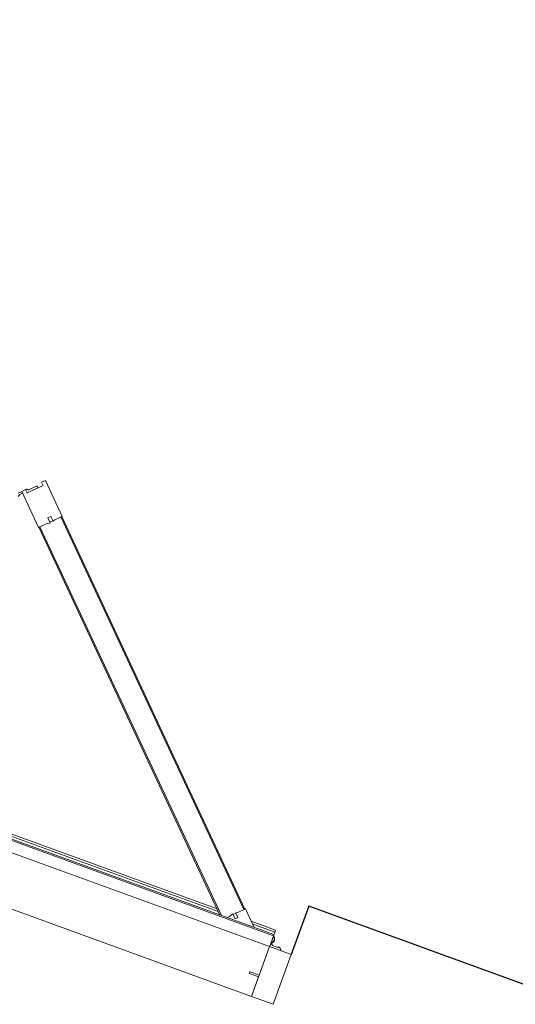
# Model space of a CAD drawing. Header units: inches. Extents: x 424 to 2043, y -237 to 445.
# Tile 144 of 256: x 545.034 to 545.982, y 71.838 to 73.722. Entities that reach past the tile are written whole.
import ezdxf

# ---------------------------------------------------------------- set-up
doc = ezdxf.new("R2010")
doc.units = ezdxf.units.IN
doc.header["$MEASUREMENT"] = 0
doc.layers.add('A-DOOR', color=31, linetype='Continuous', lineweight=9)
doc.layers.add('A-WALL', color=113, linetype='Continuous', lineweight=9)
doc.styles.get("Standard").update_dxf_attribs({"font": 'arial.ttf'})
doc.dimstyles.new('ISO-25', dxfattribs={"dimtxt": 1.2, "dimasz": 0.5, "dimexe": 0.8, "dimexo": 50, "dimtad": 1, "dimtoh": 1, "dimdec": 1, "dimdsep": 46, "dimtxsty": 'Standard', "dimblk": 'ARCHTICK', "dimcen": 2.5, "dimadec": 0, "dimazin": 0, "dimtfac": 1, "dimtdec": 1, "dimtmove": 0, "dimatfit": 3, "dimldrblk": 'ARCHTICK', "dimfxl": 1, "dimfxlon": 1, "dimarcsym": 0})

# ---------------------------------------------------------------- blocks, each defined once
blk = doc.blocks.new('5-panel_Bi-fold_external_door_10806 - Type 1-239875-زیرزمین')
at = {"layer": 'A-DOOR'}
for p, q in [((-2.331, 0.1), (-2.375, 0.1)), ((-2.375, 0.1), (-2.375, -0.0016)), ((-2.331, -0.0016), (-2.331, 0.1)), ((2.581, 0.1), (-2.331, 0.1)), ((-2.331, 0.0602), (-2.331, 0.1)), ((-2.3125, 0.0602), (-2.331, 0.0602)), ((-2.312, 0.057), (-2.312, 0.0597)), ((-2.331, -0.0016), (-2.331, 0.0565)), ((-2.331, 0.0565), (-2.3125, 0.0565)), ((-2.375, -0.0016), (-2.331, -0.0016)), ((-2.3469, -0.0069), (-2.3461, -0.0069)), ((-2.3469, -0.0069), (-2.3461, -0.0069)), ((-2.3461, -0.0053), (-2.335, -0.0053)), ((-2.3461, -0.0069), (-2.3461, -0.0053)), ((-2.3461, -0.0069), (-2.3461, -0.0053)), ((-2.335, -0.0053), (-2.335, -0.0069)), ((-2.335, -0.0069), (-2.331, -0.0069)), ((-2.3325, -0.0069), (-2.3325, -0.0094)), ((-2.3325, -0.0069), (-2.3325, -0.0094)), ((-2.3325, -0.0069), (-2.3325, -0.0094)), ((-2.3325, -0.0069), (-2.3325, -0.0094)), ((-2.331, -0.0038), (-2.331, -0.0016)), ((2.581, -0.0016), (-2.331, -0.0016)), ((-2.331, -0.0193), (-2.331, -0.0038)), ((-2.331, -0.0237), (-2.331, -0.0193)), ((-2.331, -0.0237), (2.581, -0.0237)), ((-2.331, -0.0243), (-2.331, -0.0237)), ((-2.331, -0.0255), (-2.331, -0.0243)), ((-2.331, -0.0259), (-2.331, -0.0255)), ((-2.331, -0.0301), (-2.331, -0.0255)), ((-2.331, -0.0259), (2.581, -0.0259)), ((-2.331, -0.0311), (-2.331, -0.0301)), ((-2.285, -0.0311), (-2.331, -0.0311)), ((-2.331, -0.0351), (-2.331, -0.0311)), ((-2.331, -0.0351), (-2.281, -0.0351)), ((-2.2904, -0.0257), (-2.2627, -0.0534)), ((-2.2551, -0.033), (-2.2509, -0.0288)), ((-2.248, -0.0401), (-2.2551, -0.033)), ((-2.2509, -0.0288), (-2.2435, -0.0361)), ((-2.2488, -0.0394), (-2.2445, -0.0351)), ((-2.2435, -0.0361), (-2.2389, -0.0296)), ((-2.2389, -0.0296), (-2.2351, -0.0257)), ((-2.2239, -0.0257), (-1.6432, -0.6065)), ((-2.2211, -0.0257), (-1.6417, -0.605)), ((-0.936, -0.0311), (-2.2157, -0.0311)), ((-2.2117, -0.0351), (-0.94, -0.0351)), ((-2.2627, -0.0534), (-2.2516, -0.0422)), ((-2.262, -0.0527), (-2.2606, -0.0512)), ((-2.262, -0.0527), (-1.6757, -0.639)), ((-2.2606, -0.0512), (-1.6743, -0.6376)), ((-2.2516, -0.0422), (-2.248, -0.0401)), ((-1.6582, -0.6215), (-1.6624, -0.6257)), ((-1.6526, -0.6159), (-1.6592, -0.6205)), ((-1.6592, -0.6205), (-1.6518, -0.6279)), ((-1.641, -0.6043), (-1.6526, -0.6159)), ((-1.6417, -0.605), (-1.6432, -0.6065)), ((-1.5873, -0.6581), (-1.641, -0.6043)), ((-1.6652, -0.6285), (-1.6764, -0.6397)), ((-1.6764, -0.6397), (-1.6227, -0.6934)), ((-1.6743, -0.6376), (-1.6757, -0.639)), ((-1.6632, -0.625), (-1.6652, -0.6285)), ((-1.6561, -0.6321), (-1.6632, -0.625)), ((-1.6518, -0.6279), (-1.6561, -0.6321)), ((-1.6219, -0.6828), (-1.5979, -0.6588)), ((-1.5979, -0.6588), (-1.593, -0.6637)), ((-1.593, -0.6637), (-1.5873, -0.6581)), ((-1.5858, -0.651), (-1.5901, -0.6552)), ((-1.5875, -0.6579), (-1.5821, -0.6525)), ((-1.6142, -0.6751), (-1.6124, -0.6768)), ((-1.6142, -0.6751), (-1.6124, -0.6768)), ((-1.6142, -0.6751), (-1.6124, -0.6768)), ((-1.6103, -0.6768), (-1.5992, -0.6657)), ((-1.5946, -0.665), (-1.5931, -0.6636)), ((-1.6227, -0.6934), (-1.617, -0.6878)), ((-1.617, -0.6878), (-1.6219, -0.6828))]:
    blk.add_line(p, q, dxfattribs=at)
at = {"layer": 'A-DOOR', "flags": 128}
blk.add_lwpolyline([(-2.3312, -0.0085), (-2.3315, -0.0087), (-2.3317, -0.0088), (-2.332, -0.009), (-2.3323, -0.0092), (-2.3325, -0.0094), (-2.3328, -0.0096), (-2.333, -0.0098), (-2.3332, -0.01), (-2.3335, -0.0103), (-2.3337, -0.0105), (-2.3339, -0.0108), (-2.3341, -0.011), (-2.3342, -0.0113), (-2.3344, -0.0116), (-2.3346, -0.0118), (-2.3347, -0.0121), (-2.3348, -0.0124), (-2.335, -0.0127), (-2.3351, -0.013), (-2.3352, -0.0133), (-2.3352, -0.0136), (-2.3353, -0.0139), (-2.3354, -0.0142), (-2.3354, -0.0146), (-2.3355, -0.0149), (-2.3355, -0.0152), (-2.3355, -0.0155), (-2.3355, -0.0158), (-2.3355, -0.0162), (-2.3355, -0.0165), (-2.3354, -0.0168), (-2.3354, -0.0171), (-2.3353, -0.0174), (-2.3352, -0.0177), (-2.3351, -0.018), (-2.335, -0.0183), (-2.3349, -0.0186), (-2.3348, -0.0189), (-2.3346, -0.0192), (-2.3345, -0.0195), (-2.3343, -0.0198), (-2.3342, -0.02), (-2.334, -0.0203), (-2.3338, -0.0206), (-2.3336, -0.0208), (-2.3334, -0.021), (-2.3331, -0.0213), (-2.3329, -0.0215), (-2.3327, -0.0217), (-2.3324, -0.0219), (-2.3322, -0.0221), (-2.3319, -0.0223), (-2.3316, -0.0225), (-2.3313, -0.0226), (-2.3311, -0.0228)], dxfattribs=at)
blk.add_lwpolyline([(-2.3312, -0.0085), (-2.3315, -0.0087), (-2.3317, -0.0088), (-2.332, -0.009), (-2.3323, -0.0092), (-2.3325, -0.0094), (-2.3328, -0.0096), (-2.333, -0.0098), (-2.3332, -0.01), (-2.3335, -0.0103), (-2.3337, -0.0105), (-2.3339, -0.0108), (-2.3341, -0.011), (-2.3342, -0.0113), (-2.3344, -0.0116), (-2.3346, -0.0118), (-2.3347, -0.0121), (-2.3348, -0.0124), (-2.335, -0.0127), (-2.3351, -0.013), (-2.3352, -0.0133), (-2.3352, -0.0136), (-2.3353, -0.0139), (-2.3354, -0.0142), (-2.3354, -0.0146), (-2.3355, -0.0149), (-2.3355, -0.0152), (-2.3355, -0.0155), (-2.3355, -0.0158), (-2.3355, -0.0162), (-2.3355, -0.0165), (-2.3354, -0.0168), (-2.3354, -0.0171), (-2.3353, -0.0174), (-2.3352, -0.0177), (-2.3351, -0.018), (-2.335, -0.0183), (-2.3349, -0.0186), (-2.3348, -0.0189), (-2.3346, -0.0192), (-2.3345, -0.0195), (-2.3343, -0.0198), (-2.3342, -0.02), (-2.334, -0.0203), (-2.3338, -0.0206), (-2.3336, -0.0208), (-2.3334, -0.021), (-2.3331, -0.0213), (-2.3329, -0.0215), (-2.3327, -0.0217), (-2.3324, -0.0219), (-2.3322, -0.0221), (-2.3319, -0.0223), (-2.3316, -0.0225), (-2.3313, -0.0226), (-2.3311, -0.0228)], dxfattribs=at)
blk.add_lwpolyline([(-2.3312, -0.0085), (-2.3315, -0.0087), (-2.3317, -0.0088), (-2.332, -0.009), (-2.3323, -0.0092), (-2.3325, -0.0094), (-2.3328, -0.0096), (-2.333, -0.0098), (-2.3332, -0.01), (-2.3335, -0.0103), (-2.3337, -0.0105), (-2.3339, -0.0108), (-2.3341, -0.011), (-2.3342, -0.0113), (-2.3344, -0.0116), (-2.3346, -0.0118), (-2.3347, -0.0121), (-2.3348, -0.0124), (-2.335, -0.0127), (-2.3351, -0.013), (-2.3352, -0.0133), (-2.3352, -0.0136), (-2.3353, -0.0139), (-2.3354, -0.0142), (-2.3354, -0.0146), (-2.3355, -0.0149), (-2.3355, -0.0152), (-2.3355, -0.0155), (-2.3355, -0.0158), (-2.3355, -0.0162), (-2.3355, -0.0165), (-2.3354, -0.0168), (-2.3354, -0.0171), (-2.3353, -0.0174), (-2.3352, -0.0177), (-2.3351, -0.018), (-2.335, -0.0183), (-2.3349, -0.0186), (-2.3348, -0.0189), (-2.3346, -0.0192), (-2.3345, -0.0195), (-2.3343, -0.0198), (-2.3342, -0.02), (-2.334, -0.0203), (-2.3338, -0.0206), (-2.3336, -0.0208), (-2.3334, -0.021), (-2.3331, -0.0213), (-2.3329, -0.0215), (-2.3327, -0.0217), (-2.3324, -0.0219), (-2.3322, -0.0221), (-2.3319, -0.0223), (-2.3316, -0.0225), (-2.3313, -0.0226), (-2.3311, -0.0228)], dxfattribs=at)
blk.add_lwpolyline([(-2.3312, -0.0085), (-2.3315, -0.0087), (-2.3317, -0.0088), (-2.332, -0.009), (-2.3323, -0.0092), (-2.3325, -0.0094), (-2.3328, -0.0096), (-2.333, -0.0098), (-2.3332, -0.01), (-2.3335, -0.0103), (-2.3337, -0.0105), (-2.3339, -0.0108), (-2.3341, -0.011), (-2.3342, -0.0113), (-2.3344, -0.0116), (-2.3346, -0.0118), (-2.3347, -0.0121), (-2.3348, -0.0124), (-2.335, -0.0127), (-2.3351, -0.013), (-2.3352, -0.0133), (-2.3352, -0.0136), (-2.3353, -0.0139), (-2.3354, -0.0142), (-2.3354, -0.0146), (-2.3355, -0.0149), (-2.3355, -0.0152), (-2.3355, -0.0155), (-2.3355, -0.0158), (-2.3355, -0.0162), (-2.3355, -0.0165), (-2.3354, -0.0168), (-2.3354, -0.0171), (-2.3353, -0.0174), (-2.3352, -0.0177), (-2.3351, -0.018), (-2.335, -0.0183), (-2.3349, -0.0186), (-2.3348, -0.0189), (-2.3346, -0.0192), (-2.3345, -0.0195), (-2.3343, -0.0198), (-2.3342, -0.02), (-2.334, -0.0203), (-2.3338, -0.0206), (-2.3336, -0.0208), (-2.3334, -0.021), (-2.3331, -0.0213), (-2.3329, -0.0215), (-2.3327, -0.0217), (-2.3324, -0.0219), (-2.3322, -0.0221), (-2.3319, -0.0223), (-2.3316, -0.0225), (-2.3313, -0.0226), (-2.3311, -0.0228)], dxfattribs=at)
blk.add_lwpolyline([(-2.3312, -0.0085), (-2.3315, -0.0087), (-2.3317, -0.0088), (-2.332, -0.009), (-2.3323, -0.0092), (-2.3325, -0.0094), (-2.3328, -0.0096), (-2.333, -0.0098), (-2.3332, -0.01), (-2.3335, -0.0103), (-2.3337, -0.0105), (-2.3339, -0.0108), (-2.3341, -0.011), (-2.3342, -0.0113), (-2.3344, -0.0116), (-2.3346, -0.0118), (-2.3347, -0.0121), (-2.3348, -0.0124), (-2.335, -0.0127), (-2.3351, -0.013), (-2.3352, -0.0133), (-2.3352, -0.0136), (-2.3353, -0.0139), (-2.3354, -0.0142), (-2.3354, -0.0146), (-2.3355, -0.0149), (-2.3355, -0.0152), (-2.3355, -0.0155), (-2.3355, -0.0158), (-2.3355, -0.0162), (-2.3355, -0.0165), (-2.3354, -0.0168), (-2.3354, -0.0171), (-2.3353, -0.0174), (-2.3352, -0.0177), (-2.3351, -0.018), (-2.335, -0.0183), (-2.3349, -0.0186), (-2.3348, -0.0189), (-2.3346, -0.0192), (-2.3345, -0.0195), (-2.3343, -0.0198), (-2.3342, -0.02), (-2.334, -0.0203), (-2.3338, -0.0206), (-2.3336, -0.0208), (-2.3334, -0.021), (-2.3331, -0.0213), (-2.3329, -0.0215), (-2.3327, -0.0217), (-2.3324, -0.0219), (-2.3322, -0.0221), (-2.3319, -0.0223), (-2.3316, -0.0225), (-2.3313, -0.0226), (-2.3311, -0.0228)], dxfattribs=at)
blk.add_lwpolyline([(-2.3312, -0.0085), (-2.3315, -0.0087), (-2.3317, -0.0088), (-2.332, -0.009), (-2.3323, -0.0092), (-2.3325, -0.0094), (-2.3328, -0.0096), (-2.333, -0.0098), (-2.3332, -0.01), (-2.3335, -0.0103), (-2.3337, -0.0105), (-2.3339, -0.0108), (-2.3341, -0.011), (-2.3342, -0.0113), (-2.3344, -0.0116), (-2.3346, -0.0118), (-2.3347, -0.0121), (-2.3348, -0.0124), (-2.335, -0.0127), (-2.3351, -0.013), (-2.3352, -0.0133), (-2.3352, -0.0136), (-2.3353, -0.0139), (-2.3354, -0.0142), (-2.3354, -0.0146), (-2.3355, -0.0149), (-2.3355, -0.0152), (-2.3355, -0.0155), (-2.3355, -0.0158), (-2.3355, -0.0162), (-2.3355, -0.0165), (-2.3354, -0.0168), (-2.3354, -0.0171), (-2.3353, -0.0174), (-2.3352, -0.0177), (-2.3351, -0.018), (-2.335, -0.0183), (-2.3349, -0.0186), (-2.3348, -0.0189), (-2.3346, -0.0192), (-2.3345, -0.0195), (-2.3343, -0.0198), (-2.3342, -0.02), (-2.334, -0.0203), (-2.3338, -0.0206), (-2.3336, -0.0208), (-2.3334, -0.021), (-2.3331, -0.0213), (-2.3329, -0.0215), (-2.3327, -0.0217), (-2.3324, -0.0219), (-2.3322, -0.0221), (-2.3319, -0.0223), (-2.3316, -0.0225), (-2.3313, -0.0226), (-2.3311, -0.0228)], dxfattribs=at)
blk.add_lwpolyline([(-2.3312, -0.0085), (-2.3315, -0.0087), (-2.3317, -0.0088), (-2.332, -0.009), (-2.3323, -0.0092), (-2.3325, -0.0094), (-2.3328, -0.0096), (-2.333, -0.0098), (-2.3332, -0.01), (-2.3335, -0.0103), (-2.3337, -0.0105), (-2.3339, -0.0108), (-2.3341, -0.011), (-2.3342, -0.0113), (-2.3344, -0.0116), (-2.3346, -0.0118), (-2.3347, -0.0121), (-2.3348, -0.0124), (-2.335, -0.0127), (-2.3351, -0.013), (-2.3352, -0.0133), (-2.3352, -0.0136), (-2.3353, -0.0139), (-2.3354, -0.0142), (-2.3354, -0.0146), (-2.3355, -0.0149), (-2.3355, -0.0152), (-2.3355, -0.0155), (-2.3355, -0.0158), (-2.3355, -0.0162), (-2.3355, -0.0165), (-2.3354, -0.0168), (-2.3354, -0.0171), (-2.3353, -0.0174), (-2.3352, -0.0177), (-2.3351, -0.018), (-2.335, -0.0183), (-2.3349, -0.0186), (-2.3348, -0.0189), (-2.3346, -0.0192), (-2.3345, -0.0195), (-2.3343, -0.0198), (-2.3342, -0.02), (-2.334, -0.0203), (-2.3338, -0.0206), (-2.3336, -0.0208), (-2.3334, -0.021), (-2.3331, -0.0213), (-2.3329, -0.0215), (-2.3327, -0.0217), (-2.3324, -0.0219), (-2.3322, -0.0221), (-2.3319, -0.0223), (-2.3316, -0.0225), (-2.3313, -0.0226), (-2.3311, -0.0228)], dxfattribs=at)
blk.add_lwpolyline([(-2.3312, -0.0085), (-2.3315, -0.0087), (-2.3317, -0.0088), (-2.332, -0.009), (-2.3323, -0.0092), (-2.3325, -0.0094), (-2.3328, -0.0096), (-2.333, -0.0098), (-2.3332, -0.01), (-2.3335, -0.0103), (-2.3337, -0.0105), (-2.3339, -0.0108), (-2.3341, -0.011), (-2.3342, -0.0113), (-2.3344, -0.0116), (-2.3346, -0.0118), (-2.3347, -0.0121), (-2.3348, -0.0124), (-2.335, -0.0127), (-2.3351, -0.013), (-2.3352, -0.0133), (-2.3352, -0.0136), (-2.3353, -0.0139), (-2.3354, -0.0142), (-2.3354, -0.0146), (-2.3355, -0.0149), (-2.3355, -0.0152), (-2.3355, -0.0155), (-2.3355, -0.0158), (-2.3355, -0.0162), (-2.3355, -0.0165), (-2.3354, -0.0168), (-2.3354, -0.0171), (-2.3353, -0.0174), (-2.3352, -0.0177), (-2.3351, -0.018), (-2.335, -0.0183), (-2.3349, -0.0186), (-2.3348, -0.0189), (-2.3346, -0.0192), (-2.3345, -0.0195), (-2.3343, -0.0198), (-2.3342, -0.02), (-2.334, -0.0203), (-2.3338, -0.0206), (-2.3336, -0.0208), (-2.3334, -0.021), (-2.3331, -0.0213), (-2.3329, -0.0215), (-2.3327, -0.0217), (-2.3324, -0.0219), (-2.3322, -0.0221), (-2.3319, -0.0223), (-2.3316, -0.0225), (-2.3313, -0.0226), (-2.3311, -0.0228)], dxfattribs=at)
at = {"layer": 'A-DOOR'}
for centre, radius, start, end in [((-2.3125, 0.0597), 0.0005, 360, 90), ((-2.3125, 0.057), 0.0005, 270, 360), ((-2.353, -0.0021), 0.0005, 90, 200.2522), ((-2.353, -0.0021), 0.0005, 90, 200.2522), ((-2.3469, 0.0001), 0.007, 200.2522, 270), ((-2.3469, 0.0001), 0.007, 200.2522, 270), ((-2.3275, -0.0156), 0.007, 124.641, 237.4277), ((-2.3275, -0.0156), 0.008, 115.9548, 128.6822), ((-2.3275, -0.0156), 0.008, 115.9548, 128.6822), ((-2.3275, -0.0156), 0.008, 115.9548, 128.6822), ((-2.3275, -0.0156), 0.008, 115.9548, 128.6822), ((-1.5979, -0.6602), 0.001, 75, 120), ((-1.5979, -0.6602), 0.001, 75, 120), ((-1.5979, -0.6602), 0.001, 75, 120), ((-1.5901, -0.6467), 0.00601, 315, 359.4153), ((-1.5901, -0.6467), 0.00601, 315, 344.6102), ((-1.5901, -0.6467), 0.00601, 315, 344.6102), ((-1.6114, -0.6758), 0.0015, 225, 315), ((-1.6114, -0.6758), 0.0015, 225, 315), ((-1.6114, -0.6758), 0.0015, 225, 315), ((-1.5978, -0.6671), 0.002, 63.21, 135), ((-1.5978, -0.6671), 0.002, 63.21, 120.642), ((-1.5978, -0.6671), 0.002, 63.21, 120.642), ((-1.596, -0.6636), 0.002, 243.21, 315), ((-1.596, -0.6636), 0.002, 271.926, 315), ((-1.596, -0.6636), 0.002, 271.926, 315)]:
    blk.add_arc(centre, radius, start, end, dxfattribs=at)
blk = doc.blocks.new('_ArchTick')
at = {"color": 0, "linetype": 'ByBlock', "const_width": 0.15}
blk.add_lwpolyline([(-0.5, -0.5), (0.5, 0.5)], dxfattribs=at)
blk = doc.blocks.new('*D1149')
at = {"color": 0, "lineweight": -2, "transparency": 16777216}
for p, q in [((511.049, 114.3686), (511.5497, 114.9925)), ((511.049, 114.3686), (561.8855, 73.5616)), ((561.8855, 73.5616), (562.3863, 74.1854))]:
    blk.add_line(p, q, dxfattribs=at)
at = {"layer": 'Defpoints', "color": 0, "transparency": 16777216}
for p in [(508.2425, 110.8724), (561.8855, 73.5616), (559.079, 70.0653)]:
    blk.add_point(p, dxfattribs=at)
at = {"color": 0, "lineweight": -2, "transparency": 16777216, "xscale": 0.5, "yscale": 0.5, "zscale": 0.5}
for p, rotation in [((511.049, 114.3686), 141.2456100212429), ((561.8855, 73.5616), 321.2456100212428)]:
    blk.add_blockref('_ArchTick', p, dxfattribs=dict(at, rotation=rotation))
at = {"color": 0, "transparency": 16777216, "insert": (537.242, 94.9303), "char_height": 1.2, "attachment_point": 5, "rotation": 321.2456}
blk.add_mtext('65.2', dxfattribs=at)
blk = doc.blocks.new('*D1174')
at = {"color": 0, "lineweight": -2, "transparency": 16777216}
for p, q in [((553.4742, 75.1284), (545.5977, 54.0276)), ((553.4742, 75.1284), (554.2237, 74.8486)), ((545.5977, 54.0276), (546.3472, 53.7478))]:
    blk.add_line(p, q, dxfattribs=at)
at = {"layer": 'Defpoints', "color": 0, "transparency": 16777216}
for p in [(551.5637, 75.8416), (543.6871, 54.7408), (545.5977, 54.0276)]:
    blk.add_point(p, dxfattribs=at)
at = {"color": 0, "lineweight": -2, "transparency": 16777216, "xscale": 0.5, "yscale": 0.5, "zscale": 0.5}
for p, rotation in [((553.4742, 75.1284), 69.53032212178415), ((545.5977, 54.0276), 249.5303221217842)]:
    blk.add_blockref('_ArchTick', p, dxfattribs=dict(at, rotation=rotation))
at = {"color": 0, "transparency": 16777216, "insert": (548.3765, 65.0108), "char_height": 1.2, "attachment_point": 5, "rotation": 69.5303}
blk.add_mtext('22.5', dxfattribs=at)

msp = doc.modelspace()

# ---------------------------------------------------------------- linework, layer by layer
at = {"layer": 'A-WALL', "lineweight": 25}
for p, q in [((545.5866, 72.0254), (545.553, 71.933)), ((547.9359, 71.1704), (545.5866, 72.0254))]:
    msp.add_line(p, q, dxfattribs=at)

# ---------------------------------------------------------------- block references
at = {"layer": 'A-DOOR', "rotation": 159.999999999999}
msp.add_blockref('5-panel_Bi-fold_external_door_10806 - Type 1-239875-زیرزمین', (543.3207, 72.7438), dxfattribs=at)

# ---------------------------------------------------------------- dimensions: what is measured, and where the dimension line sits
for p1, p2, distance, picture, middle in [((508.2425, 110.8724), (559.079, 70.0653), 4.4833, '*D1149', (537.242, 94.9303)), ((551.5637, 75.8416), (543.6871, 54.7408), 2.0394, '*D1174', (548.3765, 65.0108))]:
    dim = msp.add_aligned_dim(p1=p1, p2=p2, distance=distance, dimstyle='ISO-25')
    dim.commit()
    dim.dimension.update_dxf_attribs({"geometry": picture, "text_midpoint": middle})

doc.saveas('drawing.dxf')
